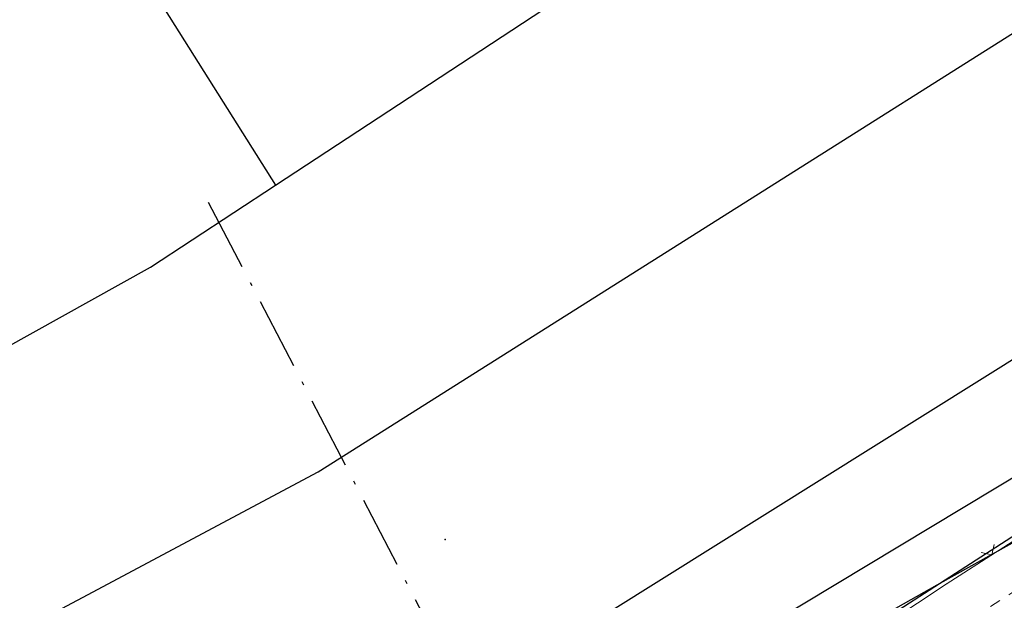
# Model space of a CAD drawing. Header units: metres. Extents: x -535942 to -530626, y -1087729 to -1086275.
# Tile 34 of 112: x -534403 to -534376, y -1086916 to -1086900. Entities that reach past the tile are written whole.
import ezdxf
from ezdxf.enums import TextEntityAlignment as Align

# ---------------------------------------------------------------- set-up
doc = ezdxf.new("R2010")
doc.units = ezdxf.units.M
doc.linetypes.add('C_1', pattern=[0.6, 0.3, -0.3])
doc.linetypes.add('Čerchovaná 20mm', pattern=[3000, 2000, -500, 0, -500])
for name, color, linetype in [('18', 7, 'Continuous'), ('2', 7, 'Continuous'), ('23', 7, 'Continuous'), ('_blok katastr', 7, 'Continuous'), ('_blok zaměření - nové', 7, 'Continuous'), ('_základy', 7, 'Continuous'), ('M výšky_relat', 34, 'Continuous')]:
    doc.layers.add(name, color=color, linetype=linetype)
doc.layers.add('AG budovy tence', color=240, linetype='Continuous', lineweight=18)
doc.layers.add('AG_revizni oblacek', color=111, linetype='Continuous', plot=False)
for name, color, linetype, true_color in [('BT_BPEJ', 7, 'Continuous', 0x7fffff), ('BT_hranice_parcel', 7, 'Continuous', 0x007f00), ('BT_vnitrni_kresby', 7, 'Continuous', 0x007f00)]:
    doc.layers.add(name, color=color, linetype=linetype, true_color=true_color)
doc.styles.add('Popis', font='isocpeur.ttf', dxfattribs={"width": 0.8})

# ---------------------------------------------------------------- blocks, each defined once
blk = doc.blocks.new('_KATASTR')
at = {"layer": 'BT_BPEJ', "lineweight": -3}
blk.add_lwpolyline([(-534567.99, -1086985.9), (-534456, -1086953), (-534436.78, -1086944.4), (-534394.5, -1086925.5), (-534377.62, -1086916.03), (-534353.5, -1086902.5), (-534344.98, -1086895.04), (-534338.35, -1086889.24), (-534337.5, -1086888.5), (-534101, -1086732), (-533977.7, -1086657.11), (-533966, -1086650), (-533802, -1086557.5)], dxfattribs=at)
at = {"layer": 'BT_hranice_parcel', "lineweight": -3}
for points in [[(-533930.39, -1086626.94), (-533977.71, -1086657.09), (-534027.69, -1086688.36), (-534051.88, -1086704.35), (-534053, -1086704.99), (-534093.1, -1086730.54), (-534099.49, -1086734.79), (-534123.96, -1086749.86), (-534172.7, -1086780.69), (-534236.19, -1086822.11), (-534301.1, -1086864.48), (-534361.33, -1086904.52), (-534389.95, -1086921.75), (-534421.31, -1086936.84), (-534457.42, -1086954.5), (-534485.18, -1086964.81)], [(-534493.78, -1086969.89), (-534465.8, -1086959.93), (-534429.9, -1086944.73), (-534384.85, -1086920.69), (-534356.67, -1086902.53), (-534277.7, -1086851.96), (-534273.32, -1086849.11), (-534236.73, -1086825.56), (-534052.87, -1086705.47), (-533854.49, -1086591.17)], [(-534402.73, -1086894.16), (-534395.93, -1086904.96), (-534377.14, -1086892.62), (-534377.33, -1086892.31), (-534380.22, -1086887.65), (-534381.29, -1086884.62), (-534388.92, -1086874.87)], [(-534417.9, -1086917.54), (-534399.39, -1086907.23), (-534395.93, -1086904.96)]]:
    blk.add_lwpolyline(points, dxfattribs=at)
at = {"layer": 'BT_vnitrni_kresby', "lineweight": -3}
for points in [[(-534394.75, -1086912.9), (-534362.35, -1086892.42)], [(-534391.04, -1086919.5), (-534363.29, -1086902.12)], [(-534447.62, -1086941.11), (-534394.75, -1086912.9)]]:
    blk.add_lwpolyline(points, dxfattribs=at)
blk = doc.blocks.new('Z212')
at = {"color": 0, "lineweight": -2}
for p, q in [((-0.21, 0.21), (0, 0)), ((0, 0), (0.21, 0.21))]:
    blk.add_line(p, q, dxfattribs=at)
blk = doc.blocks.new('Zaměření - zekan')
at = {"layer": '18', "color": 252, "lineweight": 15}
blk.add_point((-534377.37, -1086916.01), dxfattribs=at)
at = {"layer": '2', "color": 251, "linetype": 'C_1', "lineweight": 15}
blk.add_line((-534385.24, -1086922.45), (-534371.85, -1086913.88), dxfattribs=at)
at = {"layer": '23', "color": 252, "lineweight": 15}
for p, q in [((-534377.37, -1086916.01), (-534373.37, -1086913.44)), ((-534384.56, -1086920.75), (-534377.37, -1086916.01))]:
    blk.add_line(p, q, dxfattribs=at)
at = {"layer": '23', "color": 252, "lineweight": 15, "rotation": 32.80000000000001}
blk.add_blockref('Z212', (-534376.11, -1086915.2), dxfattribs=at)
blk = doc.blocks.new('bod+výška')
at = {"layer": 'M výšky_relat'}
blk.add_point((0, 0), dxfattribs=at)
at = {"layer": 'M výšky_relat', "style": 'Popis', "width": 0.8}
blk.add_attdef('BOD_VÝŠKA', text='', height=1, dxfattribs=at).set_placement((0, 0), align=Align.BOTTOM_LEFT)
blk = doc.blocks.new('A$Cf8a33a96')
at = {"layer": 'AG_revizni oblacek', "linetype": 'Čerchovaná 20mm'}
blk.add_line((0, -9246), (0, 67435), dxfattribs=at)

msp = doc.modelspace()

# ---------------------------------------------------------------- block references
at = {"layer": '_blok katastr', "lineweight": -3}
msp.add_blockref('_KATASTR', (0, 0), dxfattribs=at)
at = {"layer": '_blok zaměření - nové', "linetype": 'ByBlock'}
msp.add_blockref('Zaměření - zekan', (0, 0), dxfattribs=at)
at = {"layer": '_základy', "xscale": 0.001, "yscale": 0.001, "zscale": 0.001, "rotation": 27.51344999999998}
msp.add_blockref('A$Cf8a33a96', (-534366.759, -1086965.005), dxfattribs=at)
at = {"layer": 'AG budovy tence'}
msp.add_blockref('bod+výška', (-534391.238, -1086914.778), dxfattribs=at)

doc.saveas('drawing.dxf')
